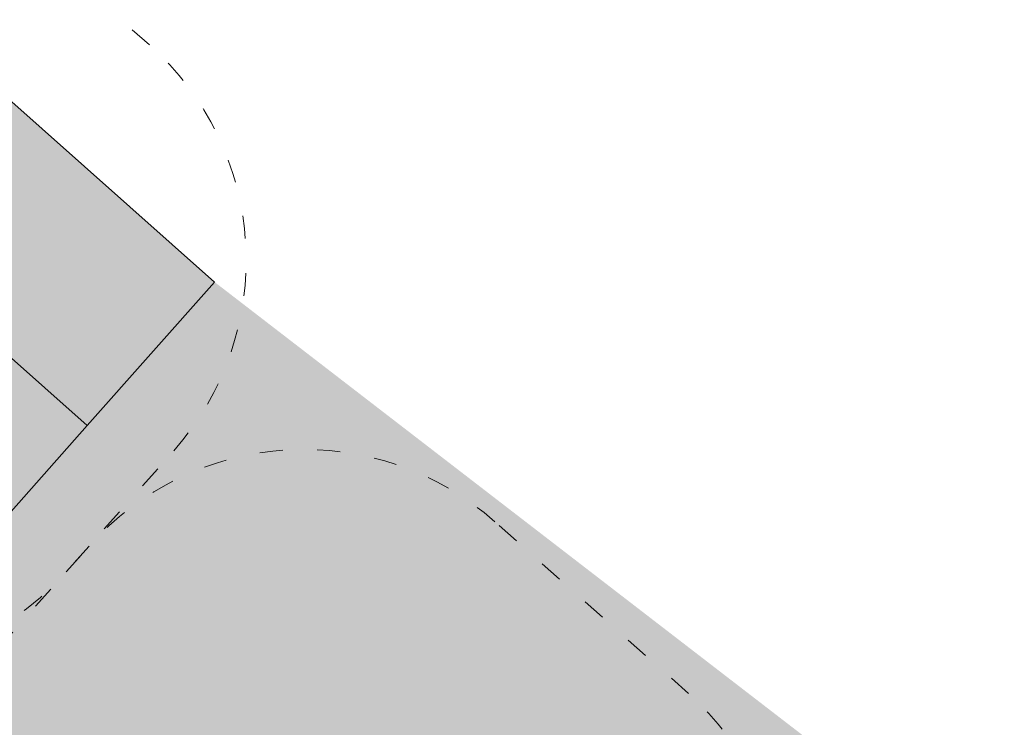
# Model space of a CAD drawing. Header units: inches. Extents: x -93 to 151, y -96 to 115.
# Tile 31 of 126: x -3.17 to 1.97, y 19 to 22.7. Entities that reach past the tile are written whole.
import ezdxf

# ---------------------------------------------------------------- set-up
doc = ezdxf.new("R2010")
doc.units = ezdxf.units.IN
doc.header["$MEASUREMENT"] = 0
doc.linetypes.add('ACAD_ISO03W100', pattern=[30, 12, -18])
for name, color, linetype, lineweight in [('1_mapa', 7, 'Continuous', 5), ('1_naw mat', 251, 'Continuous', 9), ('1_poly easy', 84, 'Continuous', 5), ('1_projektowane', 7, 'Continuous', 5), ('1_trawnik', 84, 'Continuous', 0), ('strefa', 7, 'ACAD_ISO03W100', 5)]:
    doc.layers.add(name, color=color, linetype=linetype, lineweight=lineweight)
picture_1 = doc.add_image_def('image1.jpg', size_in_pixel=(9921, 7015))

# ---------------------------------------------------------------- blocks, each defined once
blk = doc.blocks.new('kdkdkdkdkd')
at = {"layer": 'strefa', "color": 0, "ltscale": 0.01}
blk.add_lwpolyline([(75.0907, 9.7825, 0.414214), (76.5907, 11.2825), (76.5907, 13.1325, 0.414214), (75.0907, 14.6325), (73.7407, 14.6325, 0.414214), (72.2407, 13.1325), (72.2407, 11.2825, 0.414214), (73.7407, 9.7825)], format="xyb", close=True, dxfattribs=at)
blk = doc.blocks.new('ddddd')
at = {"layer": 'strefa', "color": 0, "ltscale": 0.01}
blk.add_lwpolyline([(73.1068, -8.7449, 0.255121), (74.3683, -9.4334), (75.2138, -9.4334, 0.414214), (76.7138, -7.9334), (76.7138, -7.0834, 0.414214), (75.2138, -5.5834), (74.3683, -5.5834, 0.255121), (73.1068, -6.2719), (71.0138, -6.2719, 0.414214), (70.0138, -7.2719), (70.0138, -7.7449, 0.414214), (71.0138, -8.7449)], format="xyb", close=True, dxfattribs=at)

msp = doc.modelspace()

# ---------------------------------------------------------------- hatches: boundary and pattern name
at = {"layer": '1_poly easy'}
h = msp.add_hatch(dxfattribs=at)
h.set_pattern_fill('HEX', color=256)
h.paths.add_polyline_path([(-12.9612, 43.4122), (-10.0677, 42.6199), (-12.0483, 35.3862), (-17.8353, 36.9707), (-16.2508, 42.7577), (-13.3573, 41.9654)])
h.paths.add_polyline_path([(-4.3973, 23.3175), (-2.1532, 21.3265), (-6.1352, 16.8383), (-8.3793, 18.8293)])
at = {"layer": '1_trawnik'}
h = msp.add_hatch(dxfattribs=at)
h.set_pattern_fill('GRASS', color=256, scale=0.5)
h.paths.add_polyline_path([(-34.7935, 40.9898), (-29.2822, 38.2964), (-25.8682, 49.1163), (-31.7251, 50.8916), (-35.244, 41.1748)])
h.paths.add_polyline_path([(-16.1614, 46.2548), (-18.8496, 37.416), (-26.5718, 39.7883), (-29.31, 31.2721), (-25.8343, 29.4543), (-23.4102, 35.1312), (-17.2315, 32.7077), (-17.124, 32.6633), (-17.3909, 31.9261), (-11.6179, 29.8953), (-7.962, 43.991), (-11.0913, 44.8438), (-11.5145, 43.0161), (-10.0677, 42.6199), (-12.0483, 35.3862), (-17.8353, 36.9707), (-16.2508, 42.7577), (-13.3573, 41.9654), (-12.9612, 43.4122), (-11.5145, 43.0161), (-11.0913, 44.8438)])
h.paths.add_polyline_path([(-2.1532, 21.3265), (1.6432, 18.4), (-1.3289, 14.7642), (-6.1352, 16.8383)])

# ---------------------------------------------------------------- linework, layer by layer
at = {"layer": '1_naw mat'}
for points in [[(-3.2753, 22.322), (-2.1532, 21.3265), (-2.8169, 20.5785), (-3.9389, 21.574)], [(-3.9389, 21.574), (-2.8169, 20.5785), (-3.4805, 19.8305), (-4.6026, 20.826)]]:
    msp.add_lwpolyline(points, close=True, dxfattribs=at)

# ---------------------------------------------------------------- block references
at = {"layer": '1_projektowane'}
for name, p, rotation in [('ddddd', (-59.3395, -29.5555), 48.41991763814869), ('kdkdkdkdkd', (-65.5615, 58.0686), 318.4199176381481)]:
    msp.add_blockref(name, p, dxfattribs=dict(at, rotation=rotation))

# ---------------------------------------------------------------- pictures from other files: only their frames are drawn
at = {"layer": '1_mapa'}
image = msp.add_image(picture_1, insert=(55.5372, -96.0192), size_in_units=(210.6508, 148.9483), rotation=90, dxfattribs=dict(at, fade=40))
image.dxf.flags = 7

doc.saveas('drawing.dxf')
